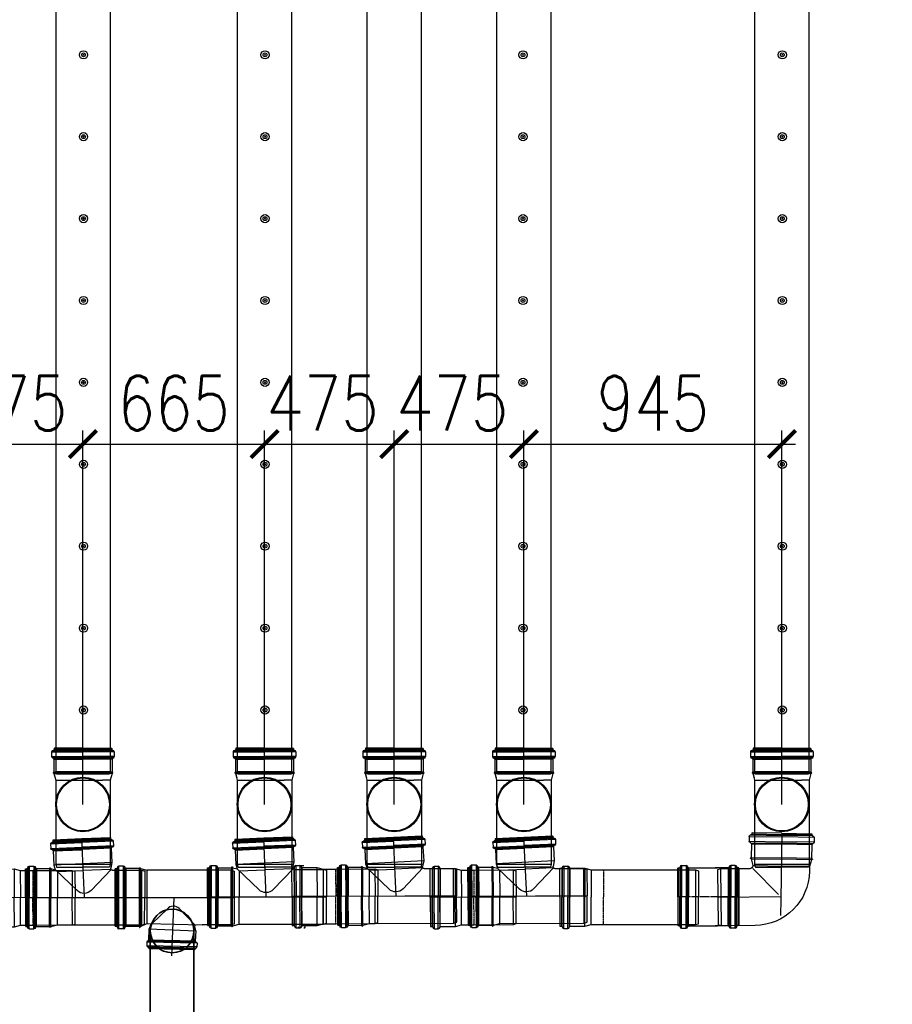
# Model space of a CAD drawing. Header units: millimetres. Extents: x -374129 to 1163271, y -112652 to 695637.
# Tile 20 of 256: x 8886 to 12083, y -45426 to -41819. Entities that reach past the tile are written whole.
import ezdxf
from ezdxf import colors
from ezdxf.entities.mleader import LeaderData, LeaderLine
from ezdxf.math import Vec2, Vec3

# ---------------------------------------------------------------- set-up
doc = ezdxf.new("R2010")
doc.units = ezdxf.units.MM
doc.header["$PDMODE"] = 4
for name, pattern in [('CENTER', [50.8, 31.75, -6.35, 6.35, -6.35]), ('CENTER1', [0.77, 0.5, -0.1, 0.07, -0.1]), ('CENTER2', [3.6, 3, -0.2, 0.2, -0.2]), ('DASHDOT', [20, 13, -3.4, 0.2, -3.4])]:
    doc.linetypes.add(name, pattern=pattern)
for name, color, linetype in [('EAB_underground piping system', 1, 'Continuous'), ('FK_opisy', 7, 'Continuous'), ('KRT_kreskowanie', 252, 'Continuous'), ('KRT_technologia', 30, 'Continuous'), ('KRT_wymiary', 4, 'Continuous')]:
    doc.layers.add(name, color=color, linetype=linetype)
doc.layers.add('IS_pomocnicza', color=6, linetype='Continuous', lineweight=30)
doc.styles.add('WYMIAR', font='romans.shx', dxfattribs={"width": 0.8})
doc.dimstyles.new('KRT_1-100', dxfattribs={"dimscale": 100, "dimtxt": 2, "dimasz": 1, "dimexe": 0.5, "dimexo": 0, "dimgap": 0.5, "dimtad": 1, "dimdec": 1, "dimrnd": 0.1, "dimzin": 9, "dimdsep": 46, "dimtxsty": 'WYMIAR', "dimblk": 'ARCHTICK', "dimcen": 0.09, "dimdle": 0.5, "dimclrd": 1, "dimclre": 252, "dimclrt": 256, "dimadec": 0, "dimazin": 0, "dimtfac": 1, "dimtdec": 1, "dimtmove": 0, "dimatfit": 3, "dimfxl": 1, "dimtolj": 1, "dimtzin": 0, "dimarcsym": 0})

# ---------------------------------------------------------------- blocks, each defined once
blk = doc.blocks.new('IS_KAO_trójnik_200_góra')
at = {"layer": 'KRT_technologia', "linetype": 'Continuous', "transparency": 33554687}
for p, q in [((34869.72, 13524.58), (34868.63, 13524.29)), ((34868.63, 13524.29), (34868.63, 13514.58)), ((34897.28, 13524.58), (34869.72, 13524.58)), ((34869.72, 13504.58), (34869.72, 13524.58)), ((34900.61, 13524.58), (34897.28, 13524.58)), ((34903.02, 13525.22), (34900.61, 13524.58)), ((34900.61, 13524.58), (34900.61, 13507.41)), ((34903.02, 13525.22), (34901.38, 13524.78)), ((34903.05, 13525.07), (34903.05, 13514.58)), ((34903.07, 13525.27), (34903.12, 13525.45)), ((34903.14, 13525.32), (34903.14, 13514.58)), ((34903.29, 13525.51), (34903.19, 13525.51)), ((34903.34, 13525.32), (34903.34, 13514.58)), ((34903.41, 13525.29), (34903.36, 13525.45)), ((34903.43, 13525.08), (34903.43, 13514.58)), ((34908.29, 13525.23), (34903.48, 13525.23)), ((34908.29, 13525.23), (34908.29, 13514.58)), ((34908.54, 13525.16), (34908.54, 13514.58)), ((34908.83, 13525.74), (34908.83, 13514.58)), ((34910.88, 13526.05), (34909.2, 13526.05)), ((34909.2, 13526.05), (34909.2, 13514.58)), ((34910.88, 13526.05), (34910.88, 13514.58)), ((34911.25, 13525.74), (34911.25, 13514.58)), ((34911.43, 13525.55), (34911.43, 13525.47)), ((34911.55, 13525.07), (34911.55, 13514.58)), ((34912.15, 13525.14), (34911.79, 13525.14)), ((34911.79, 13525.14), (34911.79, 13514.58)), ((34912.15, 13525.07), (34912.15, 13514.58)), ((34912.22, 13514.58), (34912.22, 13525.07)), ((34868.63, 13504.87), (34868.63, 13514.58)), ((34903.05, 13504.09), (34903.05, 13514.58)), ((34903.14, 13503.84), (34903.14, 13514.58)), ((34903.34, 13503.84), (34903.34, 13514.58)), ((34903.43, 13504.08), (34903.43, 13514.58)), ((34908.29, 13503.92), (34908.29, 13514.58)), ((34908.54, 13504), (34908.54, 13514.58)), ((34908.83, 13503.42), (34908.83, 13514.58)), ((34909.2, 13503.11), (34909.2, 13514.58)), ((34910.88, 13503.11), (34910.88, 13514.58)), ((34911.25, 13503.42), (34911.25, 13514.58)), ((34911.55, 13504.09), (34911.55, 13514.58)), ((34911.79, 13504.01), (34911.79, 13514.58)), ((34912.15, 13504.09), (34912.15, 13514.58)), ((34912.22, 13514.58), (34912.22, 13504.09)), ((34900.61, 13504.58), (34900.61, 13507.41)), ((34869.72, 13504.58), (34868.63, 13504.87)), ((34897.28, 13504.58), (34869.72, 13504.58)), ((34900.61, 13504.58), (34897.28, 13504.58)), ((34903.02, 13503.93), (34900.61, 13504.58)), ((34903.07, 13503.88), (34903.12, 13503.7)), ((34903.29, 13503.65), (34903.19, 13503.65)), ((34903.41, 13503.87), (34903.36, 13503.7)), ((34908.29, 13503.92), (34903.48, 13503.92)), ((34910.88, 13503.11), (34909.2, 13503.11)), ((34911.43, 13503.6), (34911.43, 13503.68)), ((34912.15, 13504.01), (34911.79, 13504.01))]:
    blk.add_line(p, q, dxfattribs=at)
at = {"layer": 'KRT_technologia'}
for radius in [10, 9.7]:
    blk.add_circle((34891.65, 13514.58), radius, dxfattribs=at)
at = {"layer": 'KRT_technologia', "linetype": 'Continuous', "transparency": 33554687}
for centre, radius, start, end in [((34903, 13525.29), 0.0727, 285, 345), ((34903.19, 13525.43), 0.0727, 90, 165), ((34903.29, 13525.43), 0.0727, 15, 90), ((34903.48, 13525.31), 0.0727, 195, 270), ((34908.29, 13525.6), 0.364, 270, 354.2608), ((34909.2, 13525.51), 0.545, 90, 174.2608), ((34910.88, 13525.51), 0.545, 5, 90), ((34911.79, 13525.51), 0.364, 185, 270), ((34912.15, 13525.07), 0.0727, 0, 90), ((34903, 13503.86), 0.0727, 15, 75), ((34903.19, 13503.72), 0.0727, 195, 270), ((34903.29, 13503.72), 0.0727, 270, 345), ((34903.48, 13503.85), 0.0727, 90, 165), ((34908.29, 13503.56), 0.364, 5.7392, 90), ((34909.2, 13503.65), 0.545, 185.7392, 270), ((34910.88, 13503.65), 0.545, 270, 355), ((34911.79, 13503.65), 0.364, 90, 175), ((34912.15, 13504.09), 0.0727, 270, 0)]:
    blk.add_arc(centre, radius, start, end, dxfattribs=at)
blk = doc.blocks.new('kk')
at = {"layer": 'KRT_technologia', "linetype": 'Continuous', "lineweight": 25}
for p, q in [((0, 0), (-5.77, 0)), ((0, 0), (5.77, 0)), ((-6.31, -0.74), (-6.31, -1.66)), ((-6.31, -0.74), (0, -0.74)), ((-6.31, -1.66), (0, -1.66)), ((-6.04, -0.44), (-5.99, -0.43)), ((-6.04, -0.44), (0, -0.44)), ((-5.81, -0.04), (-5.81, -0.23)), ((-5.81, -0.23), (0, -0.23)), ((5.81, -0.23), (0, -0.23)), ((6.04, -0.44), (0, -0.44)), ((6.31, -0.74), (0, -0.74)), ((6.31, -1.66), (0, -1.66)), ((5.81, -0.04), (5.81, -0.23)), ((6.04, -0.44), (5.99, -0.43)), ((6.31, -0.74), (6.31, -1.66)), ((-6.04, -1.96), (0, -1.96)), ((-5.86, -2.16), (-5.86, -4.81)), ((-5.86, -2.16), (0, -2.16)), ((6.04, -1.96), (0, -1.96)), ((5.86, -2.16), (0, -2.16)), ((5.86, -2.16), (5.86, -4.81)), ((-6.01, -4.91), (-6.01, -4.97)), ((-5.89, -4.85), (-5.98, -4.87)), ((-5.88, -5.03), (-5.98, -5.01)), ((-5.86, -4.81), (0, -4.81)), ((-5.85, -5.06), (-5.5, -6.38)), ((-5.85, -5.06), (0, -5.06)), ((5.86, -4.81), (0, -4.81)), ((5.85, -5.06), (0, -5.06)), ((5.85, -5.06), (5.5, -6.38)), ((5.88, -5.03), (5.98, -5.01)), ((5.89, -4.85), (5.98, -4.87)), ((6.01, -4.91), (6.01, -4.97)), ((-5.5, -6.38), (-5.5, -7.3)), ((-5.5, -6.38), (0, -6.38)), ((5.33, -6.38), (0, -6.38)), ((5.5, -6.97), (0.45, -11.89)), ((5.5, -6.38), (5.5, -6.39)), ((6.08, -6.99), (11.74, -7.13)), ((11.74, -7.13), (11.45, -18.13)), ((11.74, -7.13), (12.34, -7.31)), ((12.34, -7.31), (12.06, -17.98)), ((4.88, -17.96), (11.45, -18.13)), ((11.45, -18.13), (12.06, -17.98))]:
    blk.add_line(p, q, dxfattribs=at)
at = {"layer": 'KRT_technologia', "linetype": 'CENTER', "lineweight": 25}
for p, q in [((0, 0), (0, -12.84)), ((0, -12.33), (12.2, -12.65)), ((0, -12.84), (0, -15.98))]:
    blk.add_line(p, q, dxfattribs=at)
at = {"layer": 'KRT_technologia', "linetype": 'Continuous', "lineweight": 25}
for centre, radius, start, end in [((-5.77, -0.04), 0.04, 90, 180), ((5.77, -0.04), 0.04, 0, 90), ((-6.01, -0.74), 0.3, 95, 180), ((-6.01, -1.66), 0.3, 180, 264.2608), ((-6.01, -0.23), 0.2, 275, 0), ((6.01, -0.23), 0.2, 180, 265), ((6.01, -0.74), 0.3, 0, 85), ((6.01, -1.66), 0.3, 275.7392, 0), ((-6.06, -2.16), 0.2, 0, 84.2608), ((6.06, -2.16), 0.2, 95.7392, 180), ((-5.97, -4.91), 0.04, 105, 180), ((-5.97, -4.97), 0.04, 180, 255), ((-5.9, -4.81), 0.04, 285, 0), ((-5.89, -5.07), 0.04, 15, 75), ((5.89, -5.07), 0.04, 105, 165), ((5.9, -4.81), 0.04, 180, 255), ((5.97, -4.91), 0.04, 0, 75), ((5.97, -4.97), 0.04, 285, 0), ((5.16, -7.3), 10.66, 180, 268.5), ((6.1, -6.39), 0.6, 180, 268.5)]:
    blk.add_arc(centre, radius, start, end, dxfattribs=at)
blk = doc.blocks.new('IS_WNT_KAO_trójnik_200')
at = {"layer": 'KRT_technologia', "linetype": 'Continuous', "transparency": 33554687}
for p, q in [((34085.82, 14801.68), (34097.3, 14801.72)), ((34085.82, 14801.69), (34085.82, 14800)), ((34086.14, 14802.05), (34097.29, 14802.09)), ((34086.32, 14802.23), (34086.4, 14802.24)), ((34086.73, 14802.95), (34086.73, 14802.6)), ((34086.73, 14802.6), (34097.29, 14802.63)), ((34097.29, 14803.03), (34086.8, 14803.03)), ((34086.8, 14802.95), (34097.29, 14802.99)), ((34086.8, 14802.35), (34097.3, 14802.39)), ((34107.77, 14802.95), (34097.28, 14802.92)), ((34107.84, 14802.6), (34097.28, 14802.56)), ((34107.77, 14802.35), (34097.28, 14802.32)), ((34108.44, 14802.06), (34097.28, 14802.02)), ((34108.76, 14801.69), (34097.28, 14801.65)), ((34097.29, 14803.03), (34107.78, 14803.03)), ((34097.29, 14781.52), (34097.29, 14803.03)), ((34107.79, 14803.03), (34107.86, 14802.97)), ((34107.86, 14802.95), (34107.86, 14802.6)), ((34108.27, 14802.23), (34108.19, 14802.24)), ((34108.77, 14801.69), (34108.77, 14800)), ((34085.83, 14800), (34097.3, 14800.04)), ((34086.14, 14799.63), (34097.3, 14799.67)), ((34086.64, 14799.1), (34086.64, 14793.86)), ((34086.65, 14799.1), (34097.3, 14799.13)), ((34086.73, 14799.34), (34097.3, 14799.38)), ((34108.76, 14800), (34097.29, 14799.97)), ((34108.45, 14799.64), (34097.29, 14799.6)), ((34107.87, 14799.34), (34097.29, 14799.31)), ((34107.95, 14799.1), (34097.29, 14799.06)), ((34107.95, 14799.1), (34107.95, 14793.86)), ((34086.64, 14793.86), (34087.17, 14791.86)), ((34086.64, 14793.86), (34107.95, 14793.86)), ((34107.95, 14793.86), (34107.5, 14792.18)), ((34116.94, 14793.86), (34115.26, 14793.79)), ((34115.26, 14793.79), (34115.76, 14782.33)), ((34116.94, 14793.86), (34117.44, 14782.4)), ((34075.88, 14790.6), (34074.8, 14790.26)), ((34074.8, 14790.26), (34075.22, 14780.56)), ((34086.59, 14791.06), (34075.88, 14790.6)), ((34076.75, 14770.61), (34075.88, 14790.6)), ((34087.06, 14791.31), (34094.66, 14784.04)), ((34087.26, 14791.38), (34097.26, 14791.42)), ((34106.77, 14791.45), (34097.26, 14791.42)), ((34099.81, 14784.16), (34107.51, 14792.23)), ((34106.77, 14791.45), (34107.18, 14781.95)), ((34109.12, 14792.69), (34107.5, 14792.18)), ((34109.16, 14792.54), (34109.61, 14782.06)), ((34109.17, 14792.74), (34109.21, 14792.92)), ((34109.24, 14792.79), (34109.71, 14782.06)), ((34109.38, 14792.99), (34109.27, 14792.98)), ((34109.43, 14792.8), (34109.9, 14782.07)), ((34109.5, 14792.77), (34109.45, 14792.94)), ((34109.54, 14792.56), (34110, 14782.08)), ((34114.39, 14792.93), (34109.58, 14792.72)), ((34114.39, 14792.93), (34114.85, 14782.29)), ((34114.63, 14792.87), (34115.1, 14782.3)), ((34114.9, 14793.46), (34115.39, 14782.31)), ((34117.32, 14793.57), (34117.81, 14782.42)), ((34117.5, 14793.39), (34117.51, 14793.31)), ((34117.65, 14792.91), (34118.11, 14782.43)), ((34118.24, 14793.01), (34117.89, 14792.99)), ((34117.89, 14792.99), (34118.35, 14782.44)), ((34118.25, 14792.94), (34118.7, 14782.46)), ((34118.78, 14782.46), (34118.32, 14792.94)), ((34099.81, 14784.16), (34100.5, 14784.88)), ((34094.12, 14781.38), (34075.22, 14780.56)), ((34075.65, 14770.86), (34075.22, 14780.56)), ((34118.78, 14782.46), (34092.93, 14781.33)), ((34107.62, 14771.96), (34107.18, 14781.95)), ((34110.07, 14771.58), (34109.61, 14782.06)), ((34110.17, 14771.33), (34109.71, 14782.06)), ((34110.37, 14771.34), (34109.9, 14782.07)), ((34110.45, 14771.59), (34110, 14782.08)), ((34115.32, 14771.64), (34114.85, 14782.29)), ((34115.56, 14771.73), (34115.1, 14782.3)), ((34115.88, 14771.16), (34115.39, 14782.31)), ((34116.26, 14770.87), (34115.76, 14782.33)), ((34117.94, 14770.94), (34117.44, 14782.4)), ((34118.29, 14771.27), (34117.81, 14782.42)), ((34118.56, 14771.95), (34118.11, 14782.43)), ((34118.81, 14771.89), (34118.35, 14782.44)), ((34119.16, 14771.97), (34118.7, 14782.46)), ((34118.78, 14782.46), (34119.24, 14771.98)), ((34076.75, 14770.61), (34075.65, 14770.86)), ((34107.62, 14771.96), (34076.75, 14770.61)), ((34110.04, 14771.42), (34107.62, 14771.96)), ((34110.1, 14771.37), (34110.15, 14771.2)), ((34110.33, 14771.15), (34110.23, 14771.15)), ((34110.44, 14771.38), (34110.4, 14771.21)), ((34115.32, 14771.64), (34110.5, 14771.43)), ((34117.94, 14770.94), (34116.26, 14770.87)), ((34118.46, 14771.46), (34118.46, 14771.54)), ((34119.17, 14771.9), (34118.81, 14771.89))]:
    blk.add_line(p, q, dxfattribs=at)
for centre, radius, start, end in [((34086.37, 14801.69), 0.545, 95, 180), ((34086.37, 14802.6), 0.364, 275, 0), ((34086.8, 14802.95), 0.0727, 90, 180), ((34107.78, 14802.95), 0.0727, 0, 90), ((34108.22, 14802.6), 0.364, 180, 265), ((34108.22, 14801.69), 0.545, 0, 85), ((34086.37, 14800), 0.545, 180, 264.2608), ((34086.27, 14799.1), 0.364, 0, 84.2608), ((34108.31, 14799.1), 0.364, 95.7392, 180), ((34108.22, 14800), 0.545, 275.7392, 0), ((34115.28, 14793.24), 0.545, 92.5, 176.7608), ((34116.96, 14793.32), 0.545, 7.5, 92.5), ((34086.56, 14791.7), 0.636, 272.5, 15), ((34109.09, 14792.76), 0.0727, 287.5, 347.5), ((34109.28, 14792.91), 0.0727, 92.5, 167.5), ((34109.38, 14792.91), 0.0727, 17.5, 92.5), ((34109.57, 14792.79), 0.0727, 197.5, 272.5), ((34114.37, 14793.3), 0.364, 272.5, 356.7608), ((34117.87, 14793.36), 0.364, 187.5, 272.5), ((34118.25, 14792.94), 0.0727, 2.5, 92.5), ((34097.18, 14786.67), 3.64, 226.25, 316.3455), ((34110.03, 14771.35), 0.0727, 17.5, 77.5), ((34110.22, 14771.22), 0.0727, 197.5, 272.5), ((34110.33, 14771.23), 0.0727, 272.5, 347.5), ((34110.51, 14771.36), 0.0727, 92.5, 167.5), ((34115.33, 14771.28), 0.364, 8.2392, 92.5), ((34116.23, 14771.41), 0.545, 188.2392, 272.5), ((34117.92, 14771.48), 0.545, 272.5, 357.5), ((34118.83, 14771.52), 0.364, 92.5, 177.5), ((34119.16, 14771.97), 0.0727, 272.5, 2.5)]:
    blk.add_arc(centre, radius, start, end, dxfattribs=at)
blk = doc.blocks.new('IS_KAO_rura_z_kielichem_200')
at = {"layer": 'KRT_technologia', "linetype": 'Continuous', "transparency": 33554687}
for p, q in [((34252.2, 14721.68), (34250.8, 14721.68)), ((34250.8, 14721.68), (34250.8, 14710.24)), ((34252.2, 14721.68), (34252.2, 14710.24)), ((34203.99, 14720.24), (34202.96, 14719.93)), ((34202.96, 14719.93), (34202.96, 14710.24)), ((34242.28, 14720.24), (34203.99, 14720.24)), ((34203.99, 14700.24), (34203.99, 14720.24)), ((34242.28, 14720.24), (34237.69, 14720.24)), ((34244.52, 14720.84), (34242.28, 14720.24)), ((34242.28, 14720.24), (34242.28, 14710.24)), ((34250.06, 14720.84), (34244.52, 14720.84)), ((34244.52, 14720.84), (34244.52, 14710.24)), ((34250.06, 14720.84), (34250.06, 14710.24)), ((34250.15, 14720.93), (34250.16, 14721.1)), ((34250.16, 14721.1), (34250.16, 14710.24)), ((34252.85, 14720.93), (34252.83, 14721.1)), ((34252.83, 14721.1), (34252.83, 14710.24)), ((34253.68, 14720.84), (34252.94, 14720.84)), ((34252.94, 14720.84), (34252.94, 14710.24)), ((34253.68, 14710.24), (34253.68, 14720.84)), ((34202.96, 14700.56), (34202.96, 14710.24)), ((34242.28, 14700.24), (34242.28, 14710.24)), ((34244.52, 14699.64), (34244.52, 14710.24)), ((34250.06, 14699.64), (34250.06, 14710.24)), ((34250.16, 14699.39), (34250.16, 14710.24)), ((34250.8, 14698.81), (34250.8, 14710.24)), ((34252.2, 14698.81), (34252.2, 14710.24)), ((34252.83, 14699.39), (34252.83, 14710.24)), ((34252.94, 14699.64), (34252.94, 14710.24)), ((34253.68, 14710.24), (34253.68, 14699.64)), ((34203.99, 14700.24), (34202.96, 14700.56)), ((34242.28, 14700.24), (34203.99, 14700.24)), ((34242.28, 14700.24), (34237.69, 14700.24)), ((34244.52, 14699.64), (34242.28, 14700.24)), ((34250.06, 14699.64), (34244.52, 14699.64)), ((34250.15, 14699.56), (34250.16, 14699.39)), ((34252.2, 14698.81), (34250.8, 14698.81)), ((34252.85, 14699.56), (34252.83, 14699.39)), ((34253.68, 14699.64), (34252.94, 14699.64))]:
    blk.add_line(p, q, dxfattribs=at)
at = {"layer": 'KRT_technologia', "linetype": 'CENTER1', "transparency": 33554687}
for p in [(34237.69, 14720.3), (34237.69, 14700.19)]:
    blk.add_line(p, (34237.69, 14710.24), dxfattribs=at)
at = {"layer": 'KRT_technologia', "linetype": 'Continuous', "transparency": 33554687}
for centre, radius, start, end in [((34250.8, 14721.04), 0.636, 90, 175), ((34252.2, 14721.04), 0.636, 5, 90), ((34250.06, 14720.94), 0.0909, 270, 355), ((34252.94, 14720.94), 0.0909, 185, 270), ((34250.06, 14699.55), 0.0909, 5, 90), ((34250.8, 14699.44), 0.636, 185, 270), ((34252.2, 14699.44), 0.636, 270, 355), ((34252.94, 14699.55), 0.0909, 90, 175)]:
    blk.add_arc(centre, radius, start, end, dxfattribs=at)
blk = doc.blocks.new('IS_KAO_nasuwka_200')
at = {"layer": 'KRT_technologia', "linetype": 'Continuous', "transparency": 33554687}
for p, q in [((34238.55, 14689.93), (34238.55, 14700.41)), ((34238.62, 14700.49), (34238.98, 14700.49)), ((34238.62, 14700.36), (34238.62, 14689.93)), ((34239.22, 14700.45), (34239.22, 14689.93)), ((34239.35, 14700.9), (34239.34, 14700.82)), ((34239.35, 14700.9), (34239.35, 14689.93)), ((34239.52, 14701.12), (34239.52, 14689.93)), ((34239.89, 14701.4), (34241.57, 14701.4)), ((34239.89, 14701.4), (34239.89, 14689.93)), ((34241.57, 14701.4), (34241.57, 14689.93)), ((34241.94, 14701.13), (34241.94, 14689.93)), ((34242.12, 14700.9), (34242.12, 14689.93)), ((34242.23, 14700.54), (34242.23, 14689.93)), ((34242.48, 14700.58), (34253.04, 14700.58)), ((34242.48, 14700.58), (34242.48, 14689.93)), ((34256.98, 14700.58), (34252.16, 14700.58)), ((34256.98, 14700.58), (34256.98, 14689.93)), ((34257.22, 14700.54), (34257.22, 14689.93)), ((34257.34, 14700.9), (34257.34, 14689.93)), ((34257.52, 14701.13), (34257.52, 14689.93)), ((34259.56, 14701.4), (34257.88, 14701.4)), ((34257.88, 14701.4), (34257.88, 14689.93)), ((34259.56, 14701.4), (34259.56, 14689.93)), ((34259.93, 14701.12), (34259.93, 14689.93)), ((34260.11, 14700.9), (34260.12, 14700.82)), ((34260.11, 14700.9), (34260.11, 14689.93)), ((34260.23, 14700.45), (34260.23, 14689.93)), ((34260.83, 14700.49), (34260.48, 14700.49)), ((34260.83, 14700.36), (34260.83, 14689.93)), ((34260.9, 14689.93), (34260.9, 14700.41)), ((34238.55, 14689.93), (34238.55, 14679.44)), ((34238.62, 14679.5), (34238.62, 14689.93)), ((34239.22, 14679.4), (34239.22, 14689.93)), ((34239.35, 14678.96), (34239.35, 14689.93)), ((34239.52, 14678.73), (34239.52, 14689.93)), ((34239.89, 14678.46), (34239.89, 14689.93)), ((34241.57, 14678.46), (34241.57, 14689.93)), ((34241.94, 14678.73), (34241.94, 14689.93)), ((34242.12, 14678.95), (34242.12, 14689.93)), ((34242.23, 14679.31), (34242.23, 14689.93)), ((34242.48, 14679.28), (34242.48, 14689.93)), ((34256.98, 14679.28), (34256.98, 14689.93)), ((34257.22, 14679.31), (34257.22, 14689.93)), ((34257.34, 14678.95), (34257.34, 14689.93)), ((34257.52, 14678.73), (34257.52, 14689.93)), ((34257.88, 14678.46), (34257.88, 14689.93)), ((34259.56, 14678.46), (34259.56, 14689.93)), ((34259.93, 14678.73), (34259.93, 14689.93)), ((34260.11, 14678.96), (34260.11, 14689.93)), ((34260.23, 14679.4), (34260.23, 14689.93)), ((34260.83, 14679.5), (34260.83, 14689.93)), ((34260.9, 14689.93), (34260.9, 14679.44)), ((34238.62, 14679.37), (34238.98, 14679.37)), ((34239.35, 14678.96), (34239.34, 14679.04)), ((34239.89, 14678.46), (34241.57, 14678.46)), ((34242.48, 14679.28), (34253.04, 14679.28)), ((34256.98, 14679.28), (34252.16, 14679.28)), ((34259.56, 14678.46), (34257.88, 14678.46)), ((34260.11, 14678.96), (34260.12, 14679.04)), ((34260.83, 14679.37), (34260.48, 14679.37))]:
    blk.add_line(p, q, dxfattribs=at)
at = {"layer": 'KRT_technologia', "linetype": 'CENTER2', "transparency": 33554687}
blk.add_line((34260.9, 14689.93), (34238.55, 14689.93), dxfattribs=at)
at = {"layer": 'KRT_technologia', "linetype": 'Continuous', "transparency": 33554687}
for centre, radius, start, end in [((34238.62, 14700.41), 0.0727, 90, 180), ((34238.98, 14700.85), 0.363, 270, 355), ((34239.89, 14700.85), 0.545, 90, 175), ((34241.57, 14700.85), 0.545, 5.7392, 90), ((34242.48, 14700.94), 0.363, 185.7392, 270), ((34256.98, 14700.94), 0.363, 270, 354.2608), ((34257.88, 14700.85), 0.545, 90, 174.2608), ((34259.56, 14700.85), 0.545, 5, 90), ((34260.48, 14700.85), 0.363, 185, 270), ((34260.83, 14700.41), 0.0727, 0, 90), ((34238.62, 14679.44), 0.0727, 180, 270), ((34238.98, 14679), 0.363, 5, 90), ((34239.89, 14679), 0.545, 185, 270), ((34241.57, 14679), 0.545, 270, 354.2608), ((34242.48, 14678.91), 0.363, 90, 174.2608), ((34256.98, 14678.91), 0.363, 5.7392, 90), ((34257.88, 14679), 0.545, 185.7392, 270), ((34259.56, 14679), 0.545, 270, 355), ((34260.48, 14679), 0.363, 90, 175), ((34260.83, 14679.44), 0.0727, 270, 0)]:
    blk.add_arc(centre, radius, start, end, dxfattribs=at)
blk = doc.blocks.new('IS_KAO_kielich_200')
at = {"layer": 'KRT_technologia', "linetype": 'Continuous', "transparency": 33554687}
for p, q in [((34215.99, 14693.51), (34214.95, 14693.19)), ((34214.95, 14693.19), (34214.95, 14683.51)), ((34234.97, 14693.51), (34215.99, 14693.51)), ((34215.99, 14693.51), (34215.99, 14683.51)), ((34234.97, 14693.51), (34230.38, 14693.51)), ((34237.21, 14694.11), (34234.97, 14693.51)), ((34234.97, 14693.51), (34234.97, 14683.51)), ((34242.75, 14694.11), (34237.21, 14694.11)), ((34237.21, 14694.11), (34237.21, 14683.51)), ((34242.75, 14694.11), (34242.75, 14683.51)), ((34242.84, 14694.19), (34242.86, 14694.36)), ((34242.86, 14694.36), (34242.86, 14683.51)), ((34244.89, 14694.94), (34243.49, 14694.94)), ((34243.49, 14694.94), (34243.49, 14683.51)), ((34244.89, 14694.94), (34244.89, 14683.51)), ((34245.54, 14694.19), (34245.53, 14694.36)), ((34245.53, 14694.36), (34245.53, 14683.51)), ((34246.37, 14694.11), (34245.63, 14694.11)), ((34245.63, 14694.11), (34245.63, 14683.51)), ((34246.37, 14683.51), (34246.37, 14694.11)), ((34214.95, 14673.82), (34214.95, 14683.51)), ((34215.99, 14673.51), (34215.99, 14683.51)), ((34234.97, 14673.51), (34234.97, 14683.51)), ((34237.21, 14672.91), (34237.21, 14683.51)), ((34242.75, 14672.91), (34242.75, 14683.51)), ((34242.86, 14672.65), (34242.86, 14683.51)), ((34243.49, 14672.07), (34243.49, 14683.51)), ((34244.89, 14672.07), (34244.89, 14683.51)), ((34245.53, 14672.65), (34245.53, 14683.51)), ((34245.63, 14672.91), (34245.63, 14683.51)), ((34246.37, 14683.51), (34246.37, 14672.91)), ((34215.99, 14673.51), (34214.95, 14673.82)), ((34234.97, 14673.51), (34215.99, 14673.51)), ((34234.97, 14673.51), (34230.38, 14673.51)), ((34237.21, 14672.91), (34234.97, 14673.51)), ((34242.75, 14672.91), (34237.21, 14672.91)), ((34242.84, 14672.82), (34242.86, 14672.65)), ((34244.89, 14672.07), (34243.49, 14672.07)), ((34245.54, 14672.82), (34245.53, 14672.65)), ((34246.37, 14672.91), (34245.63, 14672.91))]:
    blk.add_line(p, q, dxfattribs=at)
at = {"layer": 'KRT_technologia', "linetype": 'CENTER1', "transparency": 33554687}
for p in [(34230.38, 14693.56), (34230.38, 14673.45)]:
    blk.add_line(p, (34230.38, 14683.51), dxfattribs=at)
at = {"layer": 'KRT_technologia', "linetype": 'DASHDOT', "ltscale": 3, "transparency": 33554687}
blk.add_lwpolyline([(34214.95, 14683.51), (34246.37, 14683.51)], dxfattribs=at)
at = {"layer": 'KRT_technologia', "linetype": 'Continuous', "transparency": 33554687}
for centre, radius, start, end in [((34242.75, 14694.2), 0.0909, 270, 355), ((34243.49, 14694.31), 0.636, 90, 175), ((34244.89, 14694.31), 0.636, 5, 90), ((34245.63, 14694.2), 0.0909, 185, 270), ((34242.75, 14672.81), 0.0909, 5, 90), ((34243.49, 14672.71), 0.636, 185, 270), ((34244.89, 14672.71), 0.636, 270, 355), ((34245.63, 14672.81), 0.0909, 90, 175)]:
    blk.add_arc(centre, radius, start, end, dxfattribs=at)
blk = doc.blocks.new('trojnik redukcyjny 200 na 160')
at = {"layer": 'KRT_technologia'}
for p, q in [((-205.3, 111.6), (-205.3, -111.6)), ((-201.7, -114.7), (-201.7, 114.7)), ((-184.8, 114.7), (-201.7, 114.7)), ((-184.8, -114.7), (-184.8, 114.7)), ((-181.1, 111.6), (-181.1, -111.6)), ((-126.9, 107.1), (-126.4, 108.7)), ((-125.7, 109.3), (-124.7, 109.3)), ((-124, 108.7), (-123.5, 107)), ((-215, -104.9), (-215, 104.9)), ((-210.8, 105.6), (-214.3, 105.6)), ((-214.3, 104.9), (-214.3, -104.9)), ((-210.8, 105.6), (-210.8, -105.6)), ((-208.3, -104.9), (-208.3, 104.9)), ((-178.2, -105.8), (-178.2, 105.8)), ((-127.6, 106.5), (-175.8, 106.5)), ((-175.8, 106.5), (-175.8, -106.5)), ((-127.2, 105), (-127.2, -105)), ((-126.2, -107.4), (-126.2, 107.4)), ((-124.2, 107.4), (-124.2, -107.4)), ((-123.3, -104.9), (-123.3, 104.9)), ((-123, 106.4), (-99, 100)), ((210, -100), (210, 100)), ((210, 100), (220.9, 97.1)), ((220.9, 97.1), (220.9, -97.1)), ((-214.3, 0), (220.9, 0)), ((0, 0), (-9.4, -213.8)), ((-210.8, -105.6), (-214.3, -105.6)), ((-127.6, -106.5), (-175.8, -106.5)), ((-126.9, -107.1), (-126.4, -108.7)), ((-124, -108.7), (-123.5, -107)), ((-123, -106.4), (-99, -95.1)), ((-86.4, -101.1), (-90.5, -114.4)), ((-86.5, -101.5), (-80.3, -95.5)), ((220.9, -97.1), (210, -100)), ((-184.8, -114.7), (-201.7, -114.7)), ((-125.7, -109.3), (-124.7, -109.3)), ((-99.1, -163.3), (-99.4, -176.8)), ((84.1, -180.9), (-99.4, -176.8)), ((84.4, -167.4), (-99.1, -163.3)), ((-96.9, -179.8), (81.6, -183.8)), ((-96.5, -160.4), (82, -164.4)), ((77.4, -162), (-91.8, -158.2)), ((84.4, -167.4), (84.1, -180.9)), ((-92.3, -184.3), (76.7, -188)), ((-92.3, -184.3), (-92.3, -187.1)), ((76.1, -191.4), (-91.8, -187.7)), ((-91.7, -187.1), (76.1, -190.8)), ((76.2, -186), (-91.6, -182.3)), ((76.7, -188), (76.6, -190.9))]:
    blk.add_line(p, q, dxfattribs=at)
for points in [[(210, 100), (-99, 100), (-99, -95.1), (102.8, -100)], [(-80.3, -95.5), (-22.1, -39.7)], [(77.3, -101.3), (19.1, -40.5)], [(210, -100), (102.8, -100)]]:
    blk.add_lwpolyline(points, dxfattribs=at)
blk.add_lwpolyline([(79.8, -121.5), (78.1, -160), (-92.4, -156.2), (-90.5, -114.4), (79.8, -121.8), (76.2, -105.7, -0.479656), (81.2, -99.5)], format="xyb", dxfattribs=at)
for centre, radius, start, end in [((-210.9, 109.4), 3.81, 271.4057, 5.6147), ((-201.7, 109.3), 5.45, 90, 174.2608), ((-184.8, 109.3), 5.45, 5.7392, 90), ((-175.8, 110.2), 3.64, 185.7392, 270), ((-125.7, 108.5), 0.727, 90, 165), ((-124.7, 108.5), 0.727, 15, 90), ((-214.3, 104.9), 0.727, 90, 180), ((-127.6, 107.3), 0.727, 270, 345), ((-122.8, 107.1), 0.727, 195, 255), ((-2.1, -61), 29.5, 44.0616, 140.886), ((-214.3, -104.9), 0.727, 180, 270), ((-210.9, -109.4), 3.81, 354.3853, 88.5943), ((-175.8, -110.2), 3.64, 90, 174.2608), ((-127.6, -107.3), 0.727, 15, 90), ((-122.8, -107.1), 0.727, 105, 165), ((-201.7, -109.3), 5.45, 185.7392, 270), ((-184.8, -109.3), 5.45, 270, 354.2608), ((-125.7, -108.5), 0.727, 195, 270), ((-124.7, -108.5), 0.727, 270, 345), ((-95, -176.9), 4.36, 178.7226, 262.9834), ((-94.7, -163.4), 4.36, 94.4617, 178.7226), ((-95.3, -156.2), 2.91, 274.4617, 358.7226), ((81, -160.1), 2.91, 178.7226, 262.9834), ((80.1, -167.3), 4.36, 358.7226, 82.9834), ((-95.3, -184.3), 3.05, 0.1283, 94.3373), ((-91.7, -187.1), 0.582, 178.7226, 268.7226), ((76.1, -190.8), 0.582, 268.7226, 358.7226), ((79.8, -188.2), 3.05, 83.1078, 177.3168), ((79.8, -180.8), 4.36, 274.4617, 358.7226)]:
    blk.add_arc(centre, radius, start, end, dxfattribs=at)
blk = doc.blocks.new('_ArchTick')
at = {"color": 0, "linetype": 'ByBlock', "const_width": 0.15}
blk.add_lwpolyline([(-0.5, -0.5), (0.5, 0.5)], dxfattribs=at)
blk = doc.blocks.new('*D2263')
at = {"layer": 'Defpoints', "color": 0}
for p in [(10138, -11286.3), (10138, -12176.3), (9663, -12606.3)]:
    blk.add_point(p, dxfattribs=at)
at = {"layer": 'KRT_wymiary', "color": 252, "lineweight": -2}
for p, q in [((9663, -12606.3), (9663, -11236.3)), ((10138, -12176.3), (10138, -11236.3))]:
    blk.add_line(p, q, dxfattribs=at)
at = {"layer": 'KRT_wymiary', "color": 1, "lineweight": -2}
blk.add_line((9613, -11286.3), (10188, -11286.3), dxfattribs=at)
at = {"layer": 'KRT_wymiary', "color": 1, "lineweight": -2, "xscale": 100, "yscale": 100, "zscale": 100, "rotation": 180}
blk.add_blockref('_ArchTick', (9663, -11286.3), dxfattribs=at)
at = {"layer": 'KRT_wymiary', "color": 1, "lineweight": -2, "xscale": 100, "yscale": 100, "zscale": 100}
blk.add_blockref('_ArchTick', (10138, -11286.3), dxfattribs=at)
at = {"layer": 'KRT_wymiary', "insert": (9875.5, -11136.3), "char_height": 200, "attachment_point": 5, "style": 'WYMIAR'}
blk.add_mtext('\\A1;475', dxfattribs=at)
blk = doc.blocks.new('*D2264')
at = {"layer": 'Defpoints', "color": 0}
for p in [(10803, -11286.3), (10803, -12506.3), (10138, -12606.3)]:
    blk.add_point(p, dxfattribs=at)
at = {"layer": 'KRT_wymiary', "color": 252, "lineweight": -2}
for p, q in [((10138, -12606.3), (10138, -11236.3)), ((10803, -12506.3), (10803, -11236.3))]:
    blk.add_line(p, q, dxfattribs=at)
at = {"layer": 'KRT_wymiary', "color": 1, "lineweight": -2}
blk.add_line((10088, -11286.3), (10853, -11286.3), dxfattribs=at)
at = {"layer": 'KRT_wymiary', "color": 1, "lineweight": -2, "xscale": 100, "yscale": 100, "zscale": 100, "rotation": 180}
blk.add_blockref('_ArchTick', (10138, -11286.3), dxfattribs=at)
at = {"layer": 'KRT_wymiary', "color": 1, "lineweight": -2, "xscale": 100, "yscale": 100, "zscale": 100}
blk.add_blockref('_ArchTick', (10803, -11286.3), dxfattribs=at)
at = {"layer": 'KRT_wymiary', "insert": (10470.5, -11136.3), "char_height": 200, "attachment_point": 5, "style": 'WYMIAR'}
blk.add_mtext('\\A1;665', dxfattribs=at)
blk = doc.blocks.new('*D2265')
at = {"layer": 'Defpoints', "color": 0}
for p in [(11278, -11286.3), (11278, -12562.3), (10803, -12606.3)]:
    blk.add_point(p, dxfattribs=at)
at = {"layer": 'KRT_wymiary', "color": 252, "lineweight": -2}
for p, q in [((10803, -12606.3), (10803, -11236.3)), ((11278, -12562.3), (11278, -11236.3))]:
    blk.add_line(p, q, dxfattribs=at)
at = {"layer": 'KRT_wymiary', "color": 1, "lineweight": -2}
blk.add_line((10753, -11286.3), (11328, -11286.3), dxfattribs=at)
at = {"layer": 'KRT_wymiary', "color": 1, "lineweight": -2, "xscale": 100, "yscale": 100, "zscale": 100, "rotation": 180}
blk.add_blockref('_ArchTick', (10803, -11286.3), dxfattribs=at)
at = {"layer": 'KRT_wymiary', "color": 1, "lineweight": -2, "xscale": 100, "yscale": 100, "zscale": 100}
blk.add_blockref('_ArchTick', (11278, -11286.3), dxfattribs=at)
at = {"layer": 'KRT_wymiary', "insert": (11015.5, -11136.3), "char_height": 200, "attachment_point": 5, "style": 'WYMIAR'}
blk.add_mtext('\\A1;475', dxfattribs=at)
blk = doc.blocks.new('*D2266')
at = {"layer": 'Defpoints', "color": 0}
for p in [(11753, -11286.3), (11753, -12560.3), (11278, -12606.3)]:
    blk.add_point(p, dxfattribs=at)
at = {"layer": 'KRT_wymiary', "color": 252, "lineweight": -2}
for p, q in [((11278, -12606.3), (11278, -11236.3)), ((11753, -12560.3), (11753, -11236.3))]:
    blk.add_line(p, q, dxfattribs=at)
at = {"layer": 'KRT_wymiary', "color": 1, "lineweight": -2}
blk.add_line((11228, -11286.3), (11803, -11286.3), dxfattribs=at)
at = {"layer": 'KRT_wymiary', "color": 1, "lineweight": -2, "xscale": 100, "yscale": 100, "zscale": 100, "rotation": 180}
blk.add_blockref('_ArchTick', (11278, -11286.3), dxfattribs=at)
at = {"layer": 'KRT_wymiary', "color": 1, "lineweight": -2, "xscale": 100, "yscale": 100, "zscale": 100}
blk.add_blockref('_ArchTick', (11753, -11286.3), dxfattribs=at)
at = {"layer": 'KRT_wymiary', "insert": (11490.5, -11136.3), "char_height": 200, "attachment_point": 5, "style": 'WYMIAR'}
blk.add_mtext('\\A1;475', dxfattribs=at)
blk = doc.blocks.new('*D2267')
at = {"layer": 'Defpoints', "color": 0}
for p in [(12698, -11286.3), (11753, -12606.3), (12698, -12606.3)]:
    blk.add_point(p, dxfattribs=at)
at = {"layer": 'KRT_wymiary', "color": 252, "lineweight": -2}
for p, q in [((11753, -12606.3), (11753, -11236.3)), ((12698, -12606.3), (12698, -11236.3))]:
    blk.add_line(p, q, dxfattribs=at)
at = {"layer": 'KRT_wymiary', "color": 1, "lineweight": -2}
blk.add_line((11703, -11286.3), (12748, -11286.3), dxfattribs=at)
at = {"layer": 'KRT_wymiary', "color": 1, "lineweight": -2, "xscale": 100, "yscale": 100, "zscale": 100, "rotation": 180}
blk.add_blockref('_ArchTick', (11753, -11286.3), dxfattribs=at)
at = {"layer": 'KRT_wymiary', "color": 1, "lineweight": -2, "xscale": 100, "yscale": 100, "zscale": 100}
blk.add_blockref('_ArchTick', (12698, -11286.3), dxfattribs=at)
at = {"layer": 'KRT_wymiary', "insert": (12225.5, -11136.3), "char_height": 200, "attachment_point": 5, "style": 'WYMIAR'}
blk.add_mtext('\\A1;945', dxfattribs=at)
blk = doc.blocks.new('sys napowietrzania')
at = {"layer": 'EAB_underground piping system', "lineweight": 35, "elevation": -3463.37}
for points in [[(10384.67, -13065.93), (10384.67, -13345.83), (10384.67, -15098.16)], [(10544.52, -13072.91), (10544.52, -13345.83), (10544.52, -15098.16)]]:
    blk.add_lwpolyline(points, dxfattribs=at)
at = {"layer": 'EAB_underground piping system', "lineweight": 35}
blk.add_circle((10464.6, -13069.42, -3070), 80, dxfattribs=at)
at = {"layer": 'KRT_technologia', "linetype": 'Continuous', "transparency": 33554687}
for p, q in [((10932.33, -12830.04, -2805.14), (10946.37, -12830.04, -2805.14)), ((11080.57, -13040.38, -2805.14), (11080.57, -12839.29, -2805.14))]:
    blk.add_line(p, q, dxfattribs=at)
at = {"layer": 'KRT_technologia', "linetype": 'Continuous', "transparency": 33554687, "elevation": -3130.26}
for points in [[(10238.28, -12485.01), (10238.28, -10582.71), (10238.28, -2349.21), (10038.28, -2349.21), (10038.28, -10582.71), (10038.28, -12485.01), (10138.28, -12485.01), (10238.28, -12485.01), (10235.11, -12495.38), (10138.28, -12495.38), (10041.45, -12495.38), (10038.28, -12485.01)], [(10903.28, -12485.01), (10903.28, -10582.71), (10903.28, -2349.21), (10703.28, -2349.21), (10703.28, -10582.71), (10703.28, -12485.01), (10803.28, -12485.01), (10903.28, -12485.01), (10900.11, -12495.38), (10803.28, -12495.38), (10706.45, -12495.38), (10703.28, -12485.01)], [(11378.28, -12485.01), (11378.28, -10582.71), (11378.28, -2349.21), (11178.28, -2349.21), (11178.28, -10582.71), (11178.28, -12485.01), (11278.28, -12485.01), (11378.28, -12485.01), (11375.11, -12495.38), (11278.28, -12495.38), (11181.45, -12495.38), (11178.28, -12485.01)], [(11853.28, -12485.01), (11853.28, -10582.71), (11853.28, -2349.21), (11653.28, -2349.21), (11653.28, -10582.71), (11653.28, -12485.01), (11753.28, -12485.01), (11853.28, -12485.01), (11850.11, -12495.38), (11753.28, -12495.38), (11656.45, -12495.38), (11653.28, -12485.01)], [(12798.28, -12485.01), (12798.28, -10582.71), (12798.28, -2349.21), (12598.28, -2349.21), (12598.28, -10582.71), (12598.28, -12485.01), (12698.28, -12485.01), (12798.28, -12485.01), (12795.11, -12495.38), (12698.28, -12495.38), (12601.45, -12495.38), (12598.28, -12485.01)]]:
    blk.add_lwpolyline(points, dxfattribs=at)
at = {"layer": 'KRT_technologia'}
for centre, radius in [((10139.78, -9860.34, -3130.26), 15), ((10804.78, -9860.34, -3130.26), 15), ((11749.78, -9860.34, -3130.26), 15), ((12699.62, -9860.34, -3130.26), 15), ((10139.78, -9860.34, -3130.26), 7), ((10139.78, -9860.34, -3130.26), 1.5), ((10804.78, -9860.34, -3130.26), 7), ((10804.78, -9860.34, -3130.26), 1.5), ((11749.78, -9860.34, -3130.26), 7), ((11749.78, -9860.34, -3130.26), 1.5), ((12699.62, -9860.34, -3130.26), 7), ((12699.62, -9860.34, -3130.26), 1.5), ((10139.78, -10160.34, -3130.26), 15), ((10139.78, -10160.34, -3130.26), 7), ((10139.78, -10160.34, -3130.26), 1.5), ((10804.78, -10160.34, -3130.26), 15), ((10804.78, -10160.34, -3130.26), 7), ((10804.78, -10160.34, -3130.26), 1.5), ((11749.78, -10160.34, -3130.26), 15), ((11749.78, -10160.34, -3130.26), 7), ((11749.78, -10160.34, -3130.26), 1.5), ((12699.62, -10160.34, -3130.26), 15), ((12699.62, -10160.34, -3130.26), 7), ((12699.62, -10160.34, -3130.26), 1.5), ((10139.78, -10460.34, -3130.26), 15), ((10139.78, -10460.34, -3130.26), 7), ((10804.78, -10460.34, -3130.26), 15), ((10804.78, -10460.34, -3130.26), 7), ((11749.78, -10460.34, -3130.26), 15), ((11749.78, -10460.34, -3130.26), 7), ((12699.62, -10460.34, -3130.26), 15), ((12699.62, -10460.34, -3130.26), 7), ((10139.78, -10460.34, -3130.26), 1.5), ((10804.78, -10460.34, -3130.26), 1.5), ((11749.78, -10460.34, -3130.26), 1.5), ((12699.62, -10460.34, -3130.26), 1.5), ((10139.78, -10760.34, -3130.26), 15), ((10804.78, -10760.34, -3130.26), 15), ((11749.78, -10760.34, -3130.26), 15), ((12699.62, -10760.34, -3130.26), 15), ((10139.78, -10760.34, -3130.26), 7), ((10139.78, -10760.34, -3130.26), 1.5), ((10804.78, -10760.34, -3130.26), 7), ((10804.78, -10760.34, -3130.26), 1.5), ((11749.78, -10760.34, -3130.26), 7), ((11749.78, -10760.34, -3130.26), 1.5), ((12699.62, -10760.34, -3130.26), 7), ((12699.62, -10760.34, -3130.26), 1.5), ((10139.78, -11060.34, -3130.26), 15), ((10139.78, -11060.34, -3130.26), 7), ((10139.78, -11060.34, -3130.26), 1.5), ((10804.78, -11060.34, -3130.26), 15), ((10804.78, -11060.34, -3130.26), 7), ((10804.78, -11060.34, -3130.26), 1.5), ((11749.78, -11060.34, -3130.26), 15), ((11749.78, -11060.34, -3130.26), 7), ((11749.78, -11060.34, -3130.26), 1.5), ((12699.62, -11060.34, -3130.26), 15), ((12699.62, -11060.34, -3130.26), 7), ((12699.62, -11060.34, -3130.26), 1.5), ((10139.78, -11360.34, -3130.26), 15), ((10139.78, -11360.34, -3130.26), 7), ((10139.78, -11360.34, -3130.26), 1.5), ((10804.78, -11360.34, -3130.26), 15), ((10804.78, -11360.34, -3130.26), 7), ((10804.78, -11360.34, -3130.26), 1.5), ((11749.78, -11360.34, -3130.26), 15), ((11749.78, -11360.34, -3130.26), 7), ((11749.78, -11360.34, -3130.26), 1.5), ((12699.62, -11360.34, -3130.26), 15), ((12699.62, -11360.34, -3130.26), 7), ((12699.62, -11360.34, -3130.26), 1.5), ((10139.78, -11660.34, -3130.26), 15), ((10804.78, -11660.34, -3130.26), 15), ((11749.78, -11660.34, -3130.26), 15), ((12699.62, -11660.34, -3130.26), 15), ((10139.78, -11660.34, -3130.26), 7), ((10139.78, -11660.34, -3130.26), 1.5), ((10804.78, -11660.34, -3130.26), 7), ((10804.78, -11660.34, -3130.26), 1.5), ((11749.78, -11660.34, -3130.26), 7), ((11749.78, -11660.34, -3130.26), 1.5), ((12699.62, -11660.34, -3130.26), 7), ((12699.62, -11660.34, -3130.26), 1.5), ((10139.78, -11960.34, -3130.26), 15), ((10139.78, -11960.34, -3130.26), 7), ((10139.78, -11960.34, -3130.26), 1.5), ((10804.78, -11960.34, -3130.26), 15), ((10804.78, -11960.34, -3130.26), 7), ((10804.78, -11960.34, -3130.26), 1.5), ((11749.78, -11960.34, -3130.26), 15), ((11749.78, -11960.34, -3130.26), 7), ((11749.78, -11960.34, -3130.26), 1.5), ((12699.62, -11960.34, -3130.26), 15), ((12699.62, -11960.34, -3130.26), 7), ((12699.62, -11960.34, -3130.26), 1.5), ((10139.78, -12260.34, -3130.26), 15), ((10139.78, -12260.34, -3130.26), 7), ((10139.78, -12260.34, -3130.26), 1.5), ((10804.78, -12260.34, -3130.26), 15), ((10804.78, -12260.34, -3130.26), 7), ((10804.78, -12260.34, -3130.26), 1.5), ((11749.78, -12260.34, -3130.26), 15), ((11749.78, -12260.34, -3130.26), 7), ((11749.78, -12260.34, -3130.26), 1.5), ((12699.62, -12260.34, -3130.26), 15), ((12699.62, -12260.34, -3130.26), 7), ((12699.62, -12260.34, -3130.26), 1.5)]:
    blk.add_circle(centre, radius, dxfattribs=at)
at = {"layer": 'KRT_technologia', "linetype": 'Continuous', "transparency": 33554687}
for centre, start, end in [((10932.33, -13052.41, -2805.14), 185, 270), ((10946.37, -13052.41, -2805.14), 270, 355)]:
    blk.add_arc(centre, 6.36, start, end, dxfattribs=at)
at = {"layer": 'IS_pomocnicza', "xscale": 10, "yscale": 10, "zscale": 10}
for name, p, rotation in [('IS_KAO_trójnik_200_góra', (145283.75, -361522.81, -3070), 90), ('IS_KAO_trójnik_200_góra', (145948.75, -361522.81, -3070), 90), ('IS_KAO_trójnik_200_góra', (146423.75, -361522.81, -3070), 90), ('IS_KAO_trójnik_200_góra', (146898.75, -361522.81, -3070), 90), ('IS_KAO_trójnik_200_góra', (147843.75, -361522.81, -3070), 90), ('IS_KAO_nasuwka_200', (-330068.21, -159843.68, -2805.14), 359.9999999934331)]:
    blk.add_blockref(name, p, dxfattribs=dict(at, rotation=rotation))
at = {"layer": 'KRT_kreskowanie'}
blk.add_blockref('trojnik redukcyjny 200 na 160', (10471.3, -12947.18, -2805.14), dxfattribs=at)
at = {"layer": 'KRT_technologia', "zscale": 10}
for name, p, xscale, yscale, rotation in [('IS_WNT_KAO_trójnik_200', (357239.06, -145748.67, -2805.14), -10, 10, 2.5000000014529), ('IS_WNT_KAO_trójnik_200', (357905.43, -145745.9, -2805.14), -10, 10, 2.5000000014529), ('IS_WNT_KAO_trójnik_200', (359074.35, -143918.31, -2805.14), -10, 9.999999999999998, 2.8009265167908), ('IS_WNT_KAO_trójnik_200', (359552.35, -143918.31, -2805.14), -10, 9.999999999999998, 2.8009265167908), ('IS_KAO_rura_z_kielichem_200', (354421.93, 134156.31, -3070), 10, 10, 180)]:
    blk.add_blockref(name, p, dxfattribs=dict(at, xscale=xscale, yscale=yscale, rotation=rotation))
at = {"layer": 'KRT_technologia', "linetype": 'Continuous', "ltscale": 3}
for name, p, xscale, yscale, zscale, rotation in [('kk', (12697.69, -12711.45, -2805.14), -18.9, 18.9, 18.9, 359.0417462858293), ('IS_KAO_kielich_200', (351569.24, 135483.26, -3070), 10, 10, 10, 180.2674769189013), ('IS_KAO_kielich_200', (352678.36, 135488.43, -3070), 10, 10, 10, 180.2674769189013), ('IS_KAO_kielich_200', (353184.67, 135484.9, -3070), 10, 10, 10, 180.2674769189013)]:
    blk.add_blockref(name, p, dxfattribs=dict(at, xscale=xscale, yscale=yscale, zscale=zscale, rotation=rotation))
at = {"layer": 'KRT_wymiary'}
for base, p1, p2, picture, middle in [((10137.97, -11286.27, -3463.37), (9662.97, -12606.27, -3070), (10137.97, -12176.27, -3070), '*D2263', (9875.47, -11286.27, -3463.37)), ((11277.97, -11286.27, -3463.37), (10802.97, -12606.27, -3070), (11277.97, -12562.27, -3070), '*D2265', (11015.47, -11286.27, -3463.37)), ((11752.97, -11286.27, -3463.37), (11277.97, -12606.27, -3070), (11752.97, -12560.27, -3070), '*D2266', (11490.47, -11286.27, -3463.37))]:
    dim = blk.add_linear_dim(base=base, p1=p1, p2=p2, dimstyle='KRT_1-100', dxfattribs=at)
    dim.commit()
    dim.dimension.update_dxf_attribs({"geometry": picture, "text_midpoint": middle, "dimtype": 128})
for base, p1, p2, picture, middle in [((10802.97, -11286.27, -3463.37), (10137.97, -12606.27, -3070), (10802.97, -12506.27, -3070), '*D2264', (10470.47, -11136.27, -3463.37)), ((12697.97, -11286.27, -3463.37), (11752.97, -12606.27, -3070), (12697.97, -12606.27, -3070), '*D2267', (12225.47, -11136.27, -3463.37))]:
    dim = blk.add_linear_dim(base=base, p1=p1, p2=p2, dimstyle='KRT_1-100', dxfattribs=at)
    dim.commit()
    dim.dimension.update_dxf_attribs({"geometry": picture, "text_midpoint": middle})

msp = doc.modelspace()

# ---------------------------------------------------------------- block references
msp.add_blockref('sys napowietrzania', (-1019.98, -32087.66, 3070))

# ---------------------------------------------------------------- leaders
at = {"layer": 'FK_opisy', "color": 1}
ml = msp.add_multileader_mtext('Standard', dxfattribs=at)
ml.set_content('\\C54;WYPEŁNIENIE Z DESEK DREWNIANYCH GR.10cm. USZCZELNIONYCH OD WNĘTRZA FOLIĄ BUDOWLANĄ GR.0.5mm', style='WYMIAR')
ml.set_leader_properties()
ml.build(insert=Vec2(0, 0))
ml.multileader.update_dxf_attribs({"text_left_attachment_type": 6, "text_right_attachment_type": 6, "dogleg_length": 0.36, "arrow_head_size": 200, "scale": 100})
ctx = ml.context
ctx.base_point, ctx.scale, ctx.char_height, ctx.arrow_head_size, ctx.landing_gap_size, ctx.plane_origin = Vec3(-6581.15, -44729.21), 100, 200, 200, 9, Vec3(-43361.71, -127601.34)
ctx.left_attachment, ctx.right_attachment = 6, 6
notes = []
notes.append((ctx, [(0, (1, 1, 0), (-6617.15, -44729.21), (1, 0), 36, [(0, [(-7456.67, -46780.64)], 0, [])])]))
ctx.mtext.insert, ctx.mtext.width, ctx.mtext.defined_height, ctx.mtext.line_spacing_style, ctx.mtext.flow_direction = Vec3(-6572.15, -44489.21), 3640.4709, 1400.46, 2, 5
for ctx, leaders in notes:
    for number, flags, end, landing, length, lines in leaders:
        leader = LeaderData()
        leader.index, (leader.has_last_leader_line, leader.has_dogleg_vector, leader.attachment_direction) = number, flags
        leader.last_leader_point, leader.dogleg_vector, leader.dogleg_length = Vec3(end), Vec3(landing), length
        for number, points, colour, breaks in lines:
            line = LeaderLine()
            line.index, line.vertices, line.color, line.breaks = number, Vec3.list(points), colors.encode_raw_color(colour), breaks
            leader.lines.append(line)
        ctx.leaders.append(leader)

doc.saveas('drawing.dxf')
